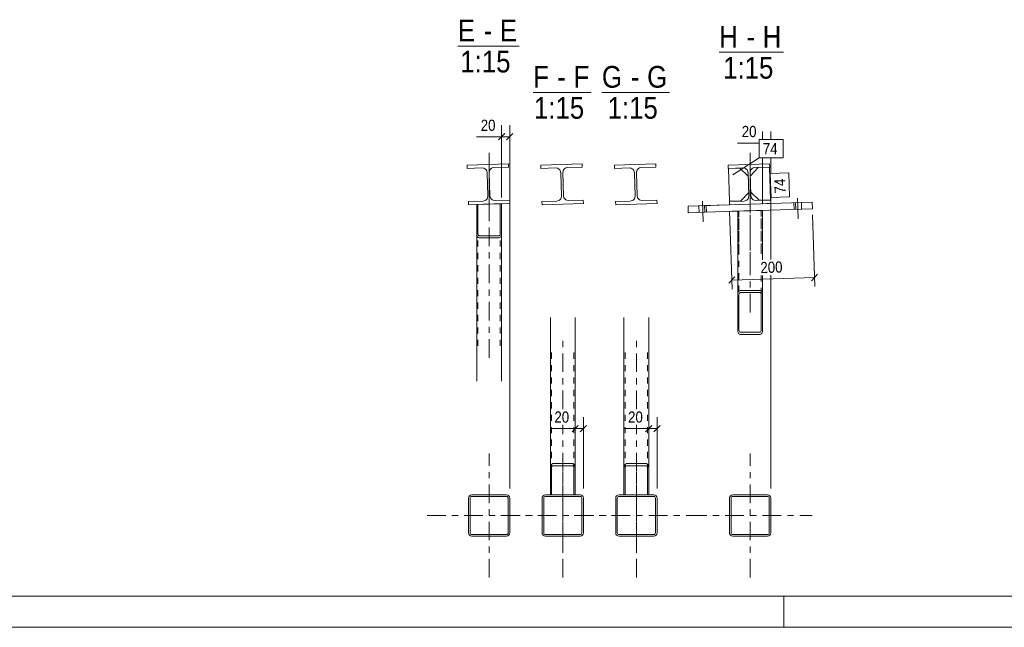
# Model space of a CAD drawing. Header units: millimetres. Extents: x 0 to 914, y 0 to 420.
# Tile 2 of 10: x 161 to 320, y 0 to 98. Entities that reach past the tile are written whole.
import ezdxf

# ---------------------------------------------------------------- set-up
doc = ezdxf.new("R2010")
doc.units = ezdxf.units.MM
for name, pattern in [('XKITLINE00', [0]), ('XKITLINE01', [4, 1, -1, 1, -1]), ('XKITLINE03', [6, 3, -1, 1, -1])]:
    doc.linetypes.add(name, pattern=pattern)
for name, color, linetype, lineweight in [('Arkusz rysunku', 3, 'Continuous', 0), ('Element', 2, 'Continuous', 0), ('Inny typ obiektu', 7, 'Continuous', 0), ('Wymiar', 4, 'Continuous', 0), ('Znak elementu', 2, 'Continuous', 0), ('Śruba', 3, 'Continuous', 0)]:
    doc.layers.add(name, color=color, linetype=linetype, lineweight=lineweight)
doc.styles.add('ARIAL', font='ARIAL.TTF')

msp = doc.modelspace()

# ---------------------------------------------------------------- linework, layer by layer
at = {"layer": 'Arkusz rysunku', "linetype": 'XKITLINE00', "lineweight": 0}
for p, q in [((5, 5), (909, 5)), ((284, 0), (284, 5)), ((0, 0), (914, 0))]:
    msp.add_line(p, q, dxfattribs=at)
at = {"layer": 'Element', "linetype": 'XKITLINE03', "lineweight": 0}
for p, q in [((236.53, 66.26), (236.53, 76.42)), ((236.53, 76.42), (236.53, 42.48)), ((278.59, 50.72), (278.59, 76.42)), ((278.59, 76.42), (278.59, 58.02)), ((236.43, 71.37), (236.43, 71.37)), ((248.3, 71.37), (248.3, 71.37)), ((260.16, 71.37), (260.16, 71.37)), ((278.49, 71.37), (278.49, 71.37)), ((248.4, 35.13), (248.4, 47.09)), ((260.26, 35.13), (260.26, 47.09)), ((248.4, 13.09), (248.4, 32.61)), ((260.26, 13.09), (260.26, 32.61)), ((236.53, 8.01), (236.53, 28.01)), ((248.4, 8.01), (248.4, 28.01)), ((260.26, 8.01), (260.26, 28.01)), ((278.59, 8.01), (278.59, 28.01)), ((248.4, 22.82), (248.4, 13.09)), ((260.26, 22.82), (260.26, 13.09)), ((226.53, 18.01), (246.53, 18.01)), ((238.4, 18.01), (258.4, 18.01)), ((250.26, 18.01), (270.26, 18.01)), ((268.59, 18.01), (288.59, 18.01))]:
    msp.add_line(p, q, dxfattribs=at)
at = {"layer": 'Element', "linetype": 'XKITLINE00', "lineweight": 0}
for p, q in [((233, 74.46), (239.66, 74.67)), ((233, 74.46), (239.66, 74.67)), ((239.66, 74.67), (239.68, 74.14)), ((239.66, 74.67), (239.68, 74.14)), ((244.87, 74.46), (251.53, 74.67)), ((244.87, 74.46), (251.53, 74.67)), ((251.53, 74.67), (251.55, 74.14)), ((251.53, 74.67), (251.55, 74.14)), ((256.73, 74.46), (263.39, 74.67)), ((256.73, 74.46), (263.39, 74.67)), ((263.39, 74.67), (263.41, 74.14)), ((263.39, 74.67), (263.41, 74.14)), ((275.06, 74.46), (281.72, 74.67)), ((275.06, 74.46), (281.72, 74.67)), ((281.72, 74.67), (281.74, 74.14)), ((281.72, 74.67), (281.74, 74.14)), ((233.02, 73.93), (233, 74.46)), ((233.02, 73.93), (233, 74.46)), ((235.38, 74), (233.02, 73.93)), ((235.38, 74), (233.02, 73.93)), ((235.38, 74), (235.69, 73.95)), ((235.38, 74), (235.69, 73.95)), ((236.14, 73.53), (236.21, 73.23)), ((236.14, 73.53), (236.21, 73.23)), ((236.32, 69.5), (236.21, 73.23)), ((236.32, 69.5), (236.21, 73.23)), ((236.54, 73.24), (236.59, 73.55)), ((236.54, 73.24), (236.59, 73.55)), ((236.66, 69.51), (236.54, 73.24)), ((236.66, 69.51), (236.54, 73.24)), ((237.01, 73.99), (237.31, 74.06)), ((237.01, 73.99), (237.31, 74.06)), ((239.68, 74.14), (237.31, 74.06)), ((239.68, 74.14), (237.31, 74.06)), ((244.88, 73.93), (244.87, 74.46)), ((244.88, 73.93), (244.87, 74.46)), ((247.25, 74), (244.88, 73.93)), ((247.25, 74), (244.88, 73.93)), ((247.25, 74), (247.56, 73.95)), ((247.25, 74), (247.56, 73.95)), ((248, 73.53), (248.07, 73.23)), ((248, 73.53), (248.07, 73.23)), ((248.19, 69.5), (248.07, 73.23)), ((248.19, 69.5), (248.07, 73.23)), ((248.41, 73.24), (248.46, 73.55)), ((248.41, 73.24), (248.46, 73.55)), ((248.52, 69.51), (248.41, 73.24)), ((248.52, 69.51), (248.41, 73.24)), ((248.88, 73.99), (249.18, 74.06)), ((248.88, 73.99), (249.18, 74.06)), ((251.55, 74.14), (249.18, 74.06)), ((251.55, 74.14), (249.18, 74.06)), ((256.75, 73.93), (256.73, 74.46)), ((256.75, 73.93), (256.73, 74.46)), ((259.11, 74), (256.75, 73.93)), ((259.11, 74), (256.75, 73.93)), ((259.11, 74), (259.42, 73.95)), ((259.11, 74), (259.42, 73.95)), ((259.87, 73.53), (259.94, 73.23)), ((259.87, 73.53), (259.94, 73.23)), ((260.06, 69.5), (259.94, 73.23)), ((260.06, 69.5), (259.94, 73.23)), ((260.27, 73.24), (260.32, 73.55)), ((260.27, 73.24), (260.32, 73.55)), ((260.39, 69.51), (260.27, 73.24)), ((260.39, 69.51), (260.27, 73.24)), ((260.74, 73.99), (261.05, 74.06)), ((260.74, 73.99), (261.05, 74.06)), ((263.41, 74.14), (261.05, 74.06)), ((263.41, 74.14), (261.05, 74.06)), ((275.07, 73.93), (275.06, 74.46)), ((275.07, 73.93), (275.06, 74.46)), ((277.44, 74), (275.07, 73.93)), ((277.44, 74), (275.07, 73.93)), ((275.11, 73.89), (276.91, 73.95)), ((275.11, 73.89), (275.27, 68.63)), ((276.91, 73.95), (278.28, 72.66)), ((277.44, 74), (277.75, 73.95)), ((277.44, 74), (277.75, 73.95)), ((278.19, 73.53), (278.26, 73.23)), ((278.19, 73.53), (278.26, 73.23)), ((278.38, 69.5), (278.26, 73.23)), ((278.38, 69.5), (278.26, 73.23)), ((278.6, 73.24), (278.65, 73.55)), ((278.6, 73.24), (278.65, 73.55)), ((278.72, 69.51), (278.6, 73.24)), ((278.72, 69.51), (278.6, 73.24)), ((278.62, 72.67), (279.91, 74.05)), ((279.07, 73.99), (279.37, 74.06)), ((279.07, 73.99), (279.37, 74.06)), ((281.74, 74.14), (279.37, 74.06)), ((281.74, 74.14), (279.37, 74.06)), ((279.91, 74.05), (281.7, 74.1)), ((281.7, 74.1), (281.87, 68.84)), ((277.07, 68.69), (278.36, 70.06)), ((280.07, 68.78), (278.7, 70.07)), ((233.19, 68.6), (235.55, 68.67)), ((233.19, 68.6), (235.55, 68.67)), ((233.2, 68.06), (233.19, 68.6)), ((233.2, 68.06), (233.19, 68.6)), ((239.87, 68.27), (233.2, 68.06)), ((239.87, 68.27), (233.2, 68.06)), ((235.85, 68.74), (235.55, 68.67)), ((235.85, 68.74), (235.55, 68.67)), ((236.32, 69.5), (236.27, 69.19)), ((236.32, 69.5), (236.27, 69.19)), ((236.73, 69.2), (236.66, 69.51)), ((236.73, 69.2), (236.66, 69.51)), ((237.48, 68.73), (237.18, 68.78)), ((237.48, 68.73), (237.18, 68.78)), ((237.48, 68.73), (239.85, 68.81)), ((237.48, 68.73), (239.85, 68.81)), ((238.53, 68.23), (238.33, 68.23)), ((238.33, 68.23), (238.33, 63.42)), ((238.53, 68.23), (238.33, 68.23)), ((238.33, 68.23), (238.33, 63.42)), ((238.53, 63.42), (238.53, 68.23)), ((238.53, 63.42), (238.53, 68.23)), ((239.85, 68.81), (239.87, 68.27)), ((239.85, 68.81), (239.87, 68.27)), ((245.05, 68.6), (247.42, 68.67)), ((245.05, 68.6), (247.42, 68.67)), ((245.07, 68.06), (245.05, 68.6)), ((245.07, 68.06), (245.05, 68.6)), ((251.73, 68.27), (245.07, 68.06)), ((251.73, 68.27), (245.07, 68.06)), ((247.72, 68.74), (247.42, 68.67)), ((247.72, 68.74), (247.42, 68.67)), ((248.19, 69.5), (248.14, 69.19)), ((248.19, 69.5), (248.14, 69.19)), ((248.59, 69.2), (248.52, 69.51)), ((248.59, 69.2), (248.52, 69.51)), ((249.35, 68.73), (249.04, 68.78)), ((249.35, 68.73), (249.04, 68.78)), ((249.35, 68.73), (251.71, 68.81)), ((249.35, 68.73), (251.71, 68.81)), ((251.71, 68.81), (251.73, 68.27)), ((251.71, 68.81), (251.73, 68.27)), ((256.92, 68.6), (259.28, 68.67)), ((256.92, 68.6), (259.28, 68.67)), ((256.93, 68.06), (256.92, 68.6)), ((256.93, 68.06), (256.92, 68.6)), ((263.6, 68.27), (256.93, 68.06)), ((263.6, 68.27), (256.93, 68.06)), ((259.59, 68.74), (259.28, 68.67)), ((259.59, 68.74), (259.28, 68.67)), ((260.06, 69.5), (260, 69.19)), ((260.06, 69.5), (260, 69.19)), ((260.46, 69.2), (260.39, 69.51)), ((260.46, 69.2), (260.39, 69.51)), ((261.21, 68.73), (260.91, 68.78)), ((261.21, 68.73), (260.91, 68.78)), ((261.21, 68.73), (263.58, 68.81)), ((261.21, 68.73), (263.58, 68.81)), ((263.58, 68.81), (263.6, 68.27)), ((263.58, 68.81), (263.6, 68.27)), ((275.24, 68.6), (277.61, 68.67)), ((275.24, 68.6), (277.61, 68.67)), ((275.26, 68.06), (275.24, 68.6)), ((275.26, 68.06), (275.24, 68.6)), ((281.92, 68.27), (275.26, 68.06)), ((281.92, 68.27), (275.26, 68.06)), ((275.27, 68.63), (277.07, 68.69)), ((277.91, 68.74), (277.61, 68.67)), ((277.91, 68.74), (277.61, 68.67)), ((278.38, 69.5), (278.33, 69.19)), ((278.38, 69.5), (278.33, 69.19)), ((278.79, 69.2), (278.72, 69.51)), ((278.79, 69.2), (278.72, 69.51)), ((279.54, 68.73), (279.23, 68.78)), ((279.54, 68.73), (279.23, 68.78)), ((279.54, 68.73), (281.91, 68.81)), ((279.54, 68.73), (281.91, 68.81)), ((281.87, 68.84), (280.07, 68.78)), ((281.91, 68.81), (281.92, 68.27)), ((281.91, 68.81), (281.92, 68.27)), ((288.59, 68.48), (281.92, 68.27)), ((285.92, 68.4), (285.95, 67.33)), ((288.59, 68.48), (288.62, 67.42)), ((234.53, 63.42), (234.53, 68.11)), ((234.53, 68.11), (234.73, 68.11)), ((234.53, 68.11), (234.73, 68.11)), ((234.53, 63.42), (234.53, 68.11)), ((234.73, 68.11), (234.73, 63.42)), ((234.73, 63.42), (234.73, 68.11)), ((268.6, 67.85), (275.26, 68.06)), ((268.6, 67.85), (268.63, 66.79)), ((271.29, 66.87), (268.63, 66.79)), ((271.29, 66.87), (271.26, 67.94)), ((288.62, 67.42), (271.29, 66.87)), ((276.59, 67.04), (276.59, 47.89)), ((280.59, 67.16), (280.59, 59.21)), ((234.53, 63.42), (234.56, 63.15)), ((234.53, 63.42), (234.56, 63.15)), ((234.53, 63.42), (234.53, 39.65)), ((234.75, 63.29), (234.73, 63.42)), ((234.75, 63.29), (234.73, 63.42)), ((234.79, 63.17), (234.75, 63.29)), ((234.79, 63.17), (234.75, 63.29)), ((234.78, 62.77), (234.93, 62.72)), ((234.78, 62.77), (234.93, 62.72)), ((234.85, 63.1), (234.79, 63.17)), ((234.85, 63.1), (234.79, 63.17)), ((234.93, 63.07), (234.85, 63.1)), ((234.93, 63.07), (234.85, 63.1)), ((234.93, 63.07), (238.13, 63.07)), ((234.93, 63.07), (238.13, 63.07)), ((234.93, 62.72), (238.13, 62.72)), ((234.93, 62.72), (238.13, 62.72)), ((238.21, 63.1), (238.13, 63.07)), ((238.21, 63.1), (238.13, 63.07)), ((238.13, 62.72), (238.28, 62.77)), ((238.13, 62.72), (238.28, 62.77)), ((238.27, 63.17), (238.21, 63.1)), ((238.27, 63.17), (238.21, 63.1)), ((238.31, 63.29), (238.27, 63.17)), ((238.31, 63.29), (238.27, 63.17)), ((238.33, 63.42), (238.31, 63.29)), ((238.33, 63.42), (238.31, 63.29)), ((238.5, 63.15), (238.53, 63.42)), ((238.5, 63.15), (238.53, 63.42)), ((238.53, 63.43), (238.53, 39.65)), ((280.59, 56.69), (280.59, 47.89)), ((276.99, 54.26), (276.83, 54.21)), ((276.99, 54.26), (276.83, 54.21)), ((276.99, 54.26), (280.19, 54.26)), ((276.99, 54.26), (280.19, 54.26)), ((280.34, 54.21), (280.19, 54.26)), ((280.34, 54.21), (280.19, 54.26)), ((276.62, 53.83), (276.59, 53.55)), ((276.62, 53.83), (276.59, 53.55)), ((276.59, 47.89), (276.59, 53.55)), ((276.79, 53.55), (276.8, 53.69)), ((276.79, 53.55), (276.8, 53.69)), ((276.79, 53.55), (276.79, 47.89)), ((276.79, 47.89), (276.79, 53.55)), ((276.8, 53.69), (276.85, 53.81)), ((276.8, 53.69), (276.85, 53.81)), ((276.85, 53.81), (276.91, 53.88)), ((276.85, 53.81), (276.91, 53.88)), ((276.91, 53.88), (276.99, 53.91)), ((276.91, 53.88), (276.99, 53.91)), ((276.99, 53.91), (280.19, 53.91)), ((276.99, 53.91), (280.19, 53.91)), ((280.19, 53.91), (280.26, 53.88)), ((280.19, 53.91), (280.26, 53.88)), ((280.26, 53.88), (280.33, 53.81)), ((280.26, 53.88), (280.33, 53.81)), ((280.33, 53.81), (280.37, 53.69)), ((280.33, 53.81), (280.37, 53.69)), ((280.37, 53.69), (280.39, 53.55)), ((280.37, 53.69), (280.39, 53.55)), ((280.39, 53.55), (280.39, 47.89)), ((280.39, 47.89), (280.39, 53.55)), ((280.59, 53.55), (280.56, 53.83)), ((280.59, 53.55), (280.56, 53.83)), ((280.59, 47.89), (280.59, 53.55)), ((246.4, 49.92), (246.4, 25.65)), ((250.4, 49.92), (250.4, 25.65)), ((258.26, 49.92), (258.26, 25.65)), ((262.26, 49.92), (262.26, 25.65)), ((276.59, 47.89), (276.62, 47.62)), ((276.59, 47.89), (276.62, 47.62)), ((276.8, 47.75), (276.79, 47.89)), ((276.8, 47.75), (276.79, 47.89)), ((276.85, 47.64), (276.8, 47.75)), ((276.85, 47.64), (276.8, 47.75)), ((276.91, 47.56), (276.85, 47.64)), ((276.91, 47.56), (276.85, 47.64)), ((280.33, 47.64), (280.26, 47.56)), ((280.33, 47.64), (280.26, 47.56)), ((280.37, 47.75), (280.33, 47.64)), ((280.37, 47.75), (280.33, 47.64)), ((280.39, 47.89), (280.37, 47.75)), ((280.39, 47.89), (280.37, 47.75)), ((280.56, 47.62), (280.59, 47.89)), ((280.56, 47.62), (280.59, 47.89)), ((276.83, 47.23), (276.99, 47.18)), ((276.83, 47.23), (276.99, 47.18)), ((276.99, 47.53), (276.91, 47.56)), ((276.99, 47.53), (276.91, 47.56)), ((276.99, 47.53), (280.19, 47.53)), ((276.99, 47.53), (280.19, 47.53)), ((276.99, 47.18), (280.19, 47.18)), ((276.99, 47.18), (280.19, 47.18)), ((280.26, 47.56), (280.19, 47.53)), ((280.26, 47.56), (280.19, 47.53)), ((280.19, 47.18), (280.34, 47.23)), ((280.19, 47.18), (280.34, 47.23)), ((246.43, 25.92), (246.4, 25.65)), ((246.43, 25.92), (246.4, 25.65)), ((246.4, 25.65), (246.4, 21.34)), ((246.4, 25.65), (246.4, 21.34)), ((246.6, 25.65), (246.61, 25.78)), ((246.6, 25.65), (246.61, 25.78)), ((246.6, 21.34), (246.6, 25.65)), ((246.6, 21.34), (246.6, 25.65)), ((246.61, 25.78), (246.65, 25.9)), ((246.61, 25.78), (246.65, 25.9)), ((246.8, 26.36), (246.64, 26.3)), ((246.8, 26.36), (246.64, 26.3)), ((246.65, 25.9), (246.72, 25.98)), ((246.65, 25.9), (246.72, 25.98)), ((246.72, 25.98), (246.8, 26)), ((246.72, 25.98), (246.8, 26)), ((246.8, 26.36), (250, 26.36)), ((246.8, 26.36), (250, 26.36)), ((246.8, 26), (250, 26)), ((246.8, 26), (250, 26)), ((250.15, 26.3), (250, 26.36)), ((250.15, 26.3), (250, 26.36)), ((250, 26), (250.07, 25.98)), ((250, 26), (250.07, 25.98)), ((250.07, 25.98), (250.14, 25.9)), ((250.07, 25.98), (250.14, 25.9)), ((250.14, 25.9), (250.18, 25.78)), ((250.14, 25.9), (250.18, 25.78)), ((250.18, 25.78), (250.2, 25.65)), ((250.18, 25.78), (250.2, 25.65)), ((250.2, 25.65), (250.2, 21.34)), ((250.2, 21.34), (250.2, 25.65)), ((250.4, 25.65), (250.37, 25.92)), ((250.4, 25.65), (250.37, 25.92)), ((250.4, 21.34), (250.4, 25.65)), ((250.4, 21.34), (250.4, 25.65)), ((258.29, 25.92), (258.26, 25.65)), ((258.29, 25.92), (258.26, 25.65)), ((258.26, 25.65), (258.26, 21.34)), ((258.26, 25.65), (258.26, 21.34)), ((258.46, 25.65), (258.48, 25.78)), ((258.46, 25.65), (258.48, 25.78)), ((258.46, 21.34), (258.46, 25.65)), ((258.46, 21.34), (258.46, 25.65)), ((258.48, 25.78), (258.52, 25.9)), ((258.48, 25.78), (258.52, 25.9)), ((258.66, 26.36), (258.51, 26.3)), ((258.66, 26.36), (258.51, 26.3)), ((258.52, 25.9), (258.58, 25.98)), ((258.52, 25.9), (258.58, 25.98)), ((258.58, 25.98), (258.66, 26)), ((258.58, 25.98), (258.66, 26)), ((258.66, 26.36), (261.86, 26.36)), ((258.66, 26.36), (261.86, 26.36)), ((258.66, 26), (261.86, 26)), ((258.66, 26), (261.86, 26)), ((262.01, 26.3), (261.86, 26.36)), ((262.01, 26.3), (261.86, 26.36)), ((261.86, 26), (261.94, 25.98)), ((261.86, 26), (261.94, 25.98)), ((261.94, 25.98), (262, 25.9)), ((261.94, 25.98), (262, 25.9)), ((262, 25.9), (262.05, 25.78)), ((262, 25.9), (262.05, 25.78)), ((262.05, 25.78), (262.06, 25.65)), ((262.05, 25.78), (262.06, 25.65)), ((262.06, 25.65), (262.06, 21.34)), ((262.06, 21.34), (262.06, 25.65)), ((262.26, 25.65), (262.23, 25.92)), ((262.26, 25.65), (262.23, 25.92)), ((262.26, 21.34), (262.26, 25.65)), ((262.26, 21.34), (262.26, 25.65)), ((233.24, 21.01), (233.2, 20.81)), ((233.24, 21.01), (233.2, 20.81)), ((233.2, 15.21), (233.2, 20.81)), ((233.2, 15.21), (233.2, 20.81)), ((233.46, 20.81), (233.48, 20.91)), ((233.46, 20.81), (233.48, 20.91)), ((233.46, 15.21), (233.46, 20.81)), ((233.46, 15.21), (233.46, 20.81)), ((233.48, 20.91), (233.54, 20.99)), ((233.48, 20.91), (233.54, 20.99)), ((233.73, 21.34), (233.53, 21.3)), ((233.73, 21.34), (233.53, 21.3)), ((233.54, 20.99), (233.63, 21.05)), ((233.54, 20.99), (233.63, 21.05)), ((233.63, 21.05), (233.73, 21.07)), ((233.63, 21.05), (233.73, 21.07)), ((233.73, 21.34), (239.33, 21.34)), ((233.73, 21.34), (239.33, 21.34)), ((233.73, 21.07), (239.33, 21.07)), ((233.73, 21.07), (239.33, 21.07)), ((239.53, 21.3), (239.33, 21.34)), ((239.53, 21.3), (239.33, 21.34)), ((239.33, 21.07), (239.43, 21.05)), ((239.33, 21.07), (239.43, 21.05)), ((239.43, 21.05), (239.52, 20.99)), ((239.43, 21.05), (239.52, 20.99)), ((239.52, 20.99), (239.58, 20.91)), ((239.52, 20.99), (239.58, 20.91)), ((239.58, 20.91), (239.6, 20.81)), ((239.58, 20.91), (239.6, 20.81)), ((239.6, 15.21), (239.6, 20.81)), ((239.6, 15.21), (239.6, 20.81)), ((239.86, 20.81), (239.82, 21.01)), ((239.86, 20.81), (239.82, 21.01)), ((239.86, 15.21), (239.86, 20.81)), ((239.86, 15.21), (239.86, 20.81)), ((245.1, 21.01), (245.06, 20.81)), ((245.1, 21.01), (245.06, 20.81)), ((245.06, 15.21), (245.06, 20.81)), ((245.06, 15.21), (245.06, 20.81)), ((245.33, 20.81), (245.35, 20.91)), ((245.33, 20.81), (245.35, 20.91)), ((245.33, 15.21), (245.33, 20.81)), ((245.33, 15.21), (245.33, 20.81)), ((245.35, 20.91), (245.41, 20.99)), ((245.35, 20.91), (245.41, 20.99)), ((245.6, 21.34), (245.39, 21.3)), ((245.6, 21.34), (245.39, 21.3)), ((245.41, 20.99), (245.49, 21.05)), ((245.41, 20.99), (245.49, 21.05)), ((245.49, 21.05), (245.6, 21.07)), ((245.49, 21.05), (245.6, 21.07)), ((245.6, 21.34), (251.2, 21.34)), ((245.6, 21.34), (251.2, 21.34)), ((245.6, 21.07), (251.2, 21.07)), ((245.6, 21.07), (251.2, 21.07)), ((246.4, 21.34), (246.6, 21.34)), ((246.4, 21.34), (246.6, 21.34)), ((250.2, 21.34), (250.4, 21.34)), ((250.2, 21.34), (250.4, 21.34)), ((251.4, 21.3), (251.2, 21.34)), ((251.4, 21.3), (251.2, 21.34)), ((251.2, 21.07), (251.3, 21.05)), ((251.2, 21.07), (251.3, 21.05)), ((251.3, 21.05), (251.38, 20.99)), ((251.3, 21.05), (251.38, 20.99)), ((251.38, 20.99), (251.44, 20.91)), ((251.38, 20.99), (251.44, 20.91)), ((251.44, 20.91), (251.46, 20.81)), ((251.44, 20.91), (251.46, 20.81)), ((251.46, 15.21), (251.46, 20.81)), ((251.46, 15.21), (251.46, 20.81)), ((251.73, 20.81), (251.69, 21.01)), ((251.73, 20.81), (251.69, 21.01)), ((251.73, 15.21), (251.73, 20.81)), ((251.73, 15.21), (251.73, 20.81)), ((256.97, 21.01), (256.93, 20.81)), ((256.97, 21.01), (256.93, 20.81)), ((256.93, 15.21), (256.93, 20.81)), ((256.93, 15.21), (256.93, 20.81)), ((257.19, 20.81), (257.21, 20.91)), ((257.19, 20.81), (257.21, 20.91)), ((257.19, 15.21), (257.19, 20.81)), ((257.19, 15.21), (257.19, 20.81)), ((257.21, 20.91), (257.27, 20.99)), ((257.21, 20.91), (257.27, 20.99)), ((257.46, 21.34), (257.26, 21.3)), ((257.46, 21.34), (257.26, 21.3)), ((257.27, 20.99), (257.36, 21.05)), ((257.27, 20.99), (257.36, 21.05)), ((257.36, 21.05), (257.46, 21.07)), ((257.36, 21.05), (257.46, 21.07)), ((257.46, 21.34), (263.06, 21.34)), ((257.46, 21.34), (263.06, 21.34)), ((257.46, 21.07), (263.06, 21.07)), ((257.46, 21.07), (263.06, 21.07)), ((258.26, 21.34), (258.46, 21.34)), ((258.26, 21.34), (258.46, 21.34)), ((262.06, 21.34), (262.26, 21.34)), ((262.06, 21.34), (262.26, 21.34)), ((263.26, 21.3), (263.06, 21.34)), ((263.26, 21.3), (263.06, 21.34)), ((263.06, 21.07), (263.16, 21.05)), ((263.06, 21.07), (263.16, 21.05)), ((263.16, 21.05), (263.25, 20.99)), ((263.16, 21.05), (263.25, 20.99)), ((263.25, 20.99), (263.31, 20.91)), ((263.25, 20.99), (263.31, 20.91)), ((263.31, 20.91), (263.33, 20.81)), ((263.31, 20.91), (263.33, 20.81)), ((263.33, 15.21), (263.33, 20.81)), ((263.33, 15.21), (263.33, 20.81)), ((263.59, 20.81), (263.55, 21.01)), ((263.59, 20.81), (263.55, 21.01)), ((263.59, 15.21), (263.59, 20.81)), ((263.59, 15.21), (263.59, 20.81)), ((275.29, 21.01), (275.25, 20.81)), ((275.29, 21.01), (275.25, 20.81)), ((275.25, 15.21), (275.25, 20.81)), ((275.25, 15.21), (275.25, 20.81)), ((275.52, 20.81), (275.54, 20.91)), ((275.52, 20.81), (275.54, 20.91)), ((275.52, 15.21), (275.52, 20.81)), ((275.52, 15.21), (275.52, 20.81)), ((275.54, 20.91), (275.6, 20.99)), ((275.54, 20.91), (275.6, 20.99)), ((275.79, 21.34), (275.58, 21.3)), ((275.79, 21.34), (275.58, 21.3)), ((275.6, 20.99), (275.69, 21.05)), ((275.6, 20.99), (275.69, 21.05)), ((275.69, 21.05), (275.79, 21.07)), ((275.69, 21.05), (275.79, 21.07)), ((275.79, 21.34), (281.39, 21.34)), ((275.79, 21.34), (281.39, 21.34)), ((275.79, 21.07), (281.39, 21.07)), ((275.79, 21.07), (281.39, 21.07)), ((281.59, 21.3), (281.39, 21.34)), ((281.59, 21.3), (281.39, 21.34)), ((281.39, 21.07), (281.49, 21.05)), ((281.39, 21.07), (281.49, 21.05)), ((281.49, 21.05), (281.58, 20.99)), ((281.49, 21.05), (281.58, 20.99)), ((281.58, 20.99), (281.63, 20.91)), ((281.58, 20.99), (281.63, 20.91)), ((281.63, 20.91), (281.65, 20.81)), ((281.63, 20.91), (281.65, 20.81)), ((281.65, 15.21), (281.65, 20.81)), ((281.65, 15.21), (281.65, 20.81)), ((281.92, 20.81), (281.88, 21.01)), ((281.92, 20.81), (281.88, 21.01)), ((281.92, 15.21), (281.92, 20.81)), ((281.92, 15.21), (281.92, 20.81)), ((233.2, 15.21), (233.24, 15)), ((233.2, 15.21), (233.24, 15)), ((233.48, 15.1), (233.46, 15.21)), ((233.48, 15.1), (233.46, 15.21)), ((233.54, 15.02), (233.48, 15.1)), ((233.54, 15.02), (233.48, 15.1)), ((233.53, 14.71), (233.73, 14.67)), ((233.53, 14.71), (233.73, 14.67)), ((233.63, 14.96), (233.54, 15.02)), ((233.63, 14.96), (233.54, 15.02)), ((233.73, 14.94), (233.63, 14.96)), ((233.73, 14.94), (233.63, 14.96)), ((233.73, 14.94), (239.33, 14.94)), ((233.73, 14.94), (239.33, 14.94)), ((233.73, 14.67), (239.33, 14.67)), ((233.73, 14.67), (239.33, 14.67)), ((239.43, 14.96), (239.33, 14.94)), ((239.43, 14.96), (239.33, 14.94)), ((239.33, 14.67), (239.53, 14.71)), ((239.33, 14.67), (239.53, 14.71)), ((239.52, 15.02), (239.43, 14.96)), ((239.52, 15.02), (239.43, 14.96)), ((239.58, 15.1), (239.52, 15.02)), ((239.58, 15.1), (239.52, 15.02)), ((239.6, 15.21), (239.58, 15.1)), ((239.6, 15.21), (239.58, 15.1)), ((239.82, 15), (239.86, 15.21)), ((239.82, 15), (239.86, 15.21)), ((245.06, 15.21), (245.1, 15)), ((245.06, 15.21), (245.1, 15)), ((245.35, 15.1), (245.33, 15.21)), ((245.35, 15.1), (245.33, 15.21)), ((245.41, 15.02), (245.35, 15.1)), ((245.41, 15.02), (245.35, 15.1)), ((245.39, 14.71), (245.6, 14.67)), ((245.39, 14.71), (245.6, 14.67)), ((245.49, 14.96), (245.41, 15.02)), ((245.49, 14.96), (245.41, 15.02)), ((245.6, 14.94), (245.49, 14.96)), ((245.6, 14.94), (245.49, 14.96)), ((245.6, 14.94), (251.2, 14.94)), ((245.6, 14.94), (251.2, 14.94)), ((245.6, 14.67), (251.2, 14.67)), ((245.6, 14.67), (251.2, 14.67)), ((251.3, 14.96), (251.2, 14.94)), ((251.3, 14.96), (251.2, 14.94)), ((251.2, 14.67), (251.4, 14.71)), ((251.2, 14.67), (251.4, 14.71)), ((251.38, 15.02), (251.3, 14.96)), ((251.38, 15.02), (251.3, 14.96)), ((251.44, 15.1), (251.38, 15.02)), ((251.44, 15.1), (251.38, 15.02)), ((251.46, 15.21), (251.44, 15.1)), ((251.46, 15.21), (251.44, 15.1)), ((251.69, 15), (251.73, 15.21)), ((251.69, 15), (251.73, 15.21)), ((256.93, 15.21), (256.97, 15)), ((256.93, 15.21), (256.97, 15)), ((257.21, 15.1), (257.19, 15.21)), ((257.21, 15.1), (257.19, 15.21)), ((257.27, 15.02), (257.21, 15.1)), ((257.27, 15.02), (257.21, 15.1)), ((257.26, 14.71), (257.46, 14.67)), ((257.26, 14.71), (257.46, 14.67)), ((257.36, 14.96), (257.27, 15.02)), ((257.36, 14.96), (257.27, 15.02)), ((257.46, 14.94), (257.36, 14.96)), ((257.46, 14.94), (257.36, 14.96)), ((257.46, 14.94), (263.06, 14.94)), ((257.46, 14.94), (263.06, 14.94)), ((257.46, 14.67), (263.06, 14.67)), ((257.46, 14.67), (263.06, 14.67)), ((263.16, 14.96), (263.06, 14.94)), ((263.16, 14.96), (263.06, 14.94)), ((263.06, 14.67), (263.26, 14.71)), ((263.06, 14.67), (263.26, 14.71)), ((263.25, 15.02), (263.16, 14.96)), ((263.25, 15.02), (263.16, 14.96)), ((263.31, 15.1), (263.25, 15.02)), ((263.31, 15.1), (263.25, 15.02)), ((263.33, 15.21), (263.31, 15.1)), ((263.33, 15.21), (263.31, 15.1)), ((263.55, 15), (263.59, 15.21)), ((263.55, 15), (263.59, 15.21)), ((275.25, 15.21), (275.29, 15)), ((275.25, 15.21), (275.29, 15)), ((275.54, 15.1), (275.52, 15.21)), ((275.54, 15.1), (275.52, 15.21)), ((275.6, 15.02), (275.54, 15.1)), ((275.6, 15.02), (275.54, 15.1)), ((275.58, 14.71), (275.79, 14.67)), ((275.58, 14.71), (275.79, 14.67)), ((275.69, 14.96), (275.6, 15.02)), ((275.69, 14.96), (275.6, 15.02)), ((275.79, 14.94), (275.69, 14.96)), ((275.79, 14.94), (275.69, 14.96)), ((275.79, 14.94), (281.39, 14.94)), ((275.79, 14.94), (281.39, 14.94)), ((275.79, 14.67), (281.39, 14.67)), ((275.79, 14.67), (281.39, 14.67)), ((281.49, 14.96), (281.39, 14.94)), ((281.49, 14.96), (281.39, 14.94)), ((281.39, 14.67), (281.59, 14.71)), ((281.39, 14.67), (281.59, 14.71)), ((281.58, 15.02), (281.49, 14.96)), ((281.58, 15.02), (281.49, 14.96)), ((281.63, 15.1), (281.58, 15.02)), ((281.63, 15.1), (281.58, 15.02)), ((281.65, 15.21), (281.63, 15.1)), ((281.65, 15.21), (281.63, 15.1)), ((281.88, 15), (281.92, 15.21)), ((281.88, 15), (281.92, 15.21))]:
    msp.add_line(p, q, dxfattribs=at)
at = {"layer": 'Element', "linetype": 'XKITLINE01', "lineweight": 0}
for p, q in [((278.28, 72.66), (278.36, 70.06)), ((278.7, 70.07), (278.62, 72.67)), ((238.53, 68.23), (234.53, 68.11)), ((238.33, 68.23), (234.73, 68.11)), ((238.33, 45.32), (238.33, 68.23)), ((238.53, 68.23), (238.53, 63.43)), ((271.26, 67.94), (281.92, 68.27)), ((234.53, 68.11), (234.53, 63.42)), ((234.73, 45.32), (234.73, 68.11)), ((276.62, 67.04), (271.29, 66.87)), ((280.59, 67.16), (276.59, 67.04)), ((280.59, 67.16), (276.59, 67.04)), ((276.59, 55.19), (276.59, 67.04)), ((276.79, 67.04), (276.79, 53.55)), ((276.79, 60.85), (276.79, 67.04)), ((280.39, 67.16), (280.39, 59.2)), ((280.39, 60.85), (280.39, 67.16)), ((280.59, 67.16), (280.59, 59.21)), ((280.39, 56.68), (280.39, 53.55)), ((280.59, 56.69), (280.59, 55.19)), ((246.6, 44.25), (246.6, 21.34)), ((250.2, 44.25), (250.2, 21.34)), ((258.46, 44.25), (258.46, 21.34)), ((262.06, 44.25), (262.06, 21.34)), ((246.4, 25.65), (246.4, 21.34)), ((250.4, 25.65), (250.4, 21.34)), ((258.26, 25.65), (258.26, 21.34)), ((262.26, 25.65), (262.26, 21.34)), ((246.4, 21.34), (250.4, 21.34)), ((250.2, 21.34), (246.6, 21.34)), ((258.26, 21.34), (262.26, 21.34)), ((262.06, 21.34), (258.46, 21.34))]:
    msp.add_line(p, q, dxfattribs=at)
at = {"layer": 'Element', "linetype": 'XKITLINE00', "lineweight": 0}
for centre, radius, start, end in [((235.41, 73.2), 0.8, 24.3077, 69.3077), ((235.41, 73.2), 0.8, 24.3077, 69.3077), ((237.34, 73.26), 0.8, 114.3077, 159.3077), ((237.34, 73.26), 0.8, 114.3077, 159.3077), ((247.27, 73.2), 0.8, 24.3077, 69.3077), ((247.27, 73.2), 0.8, 24.3077, 69.3077), ((249.21, 73.26), 0.8, 114.3077, 159.3077), ((249.21, 73.26), 0.8, 114.3077, 159.3077), ((259.14, 73.2), 0.8, 24.3077, 69.3077), ((259.14, 73.2), 0.8, 24.3077, 69.3077), ((261.07, 73.26), 0.8, 114.3077, 159.3077), ((261.07, 73.26), 0.8, 114.3077, 159.3077), ((277.46, 73.2), 0.8, 24.3077, 69.3077), ((277.46, 73.2), 0.8, 24.3077, 69.3077), ((279.4, 73.26), 0.8, 114.3077, 159.3077), ((279.4, 73.26), 0.8, 114.3077, 159.3077), ((235.53, 69.47), 0.8, 294.3077, 339.3077), ((235.53, 69.47), 0.8, 294.3077, 339.3077), ((237.46, 69.53), 0.8, 204.3077, 249.3077), ((237.46, 69.53), 0.8, 204.3077, 249.3077), ((247.39, 69.47), 0.8, 294.3077, 339.3077), ((247.39, 69.47), 0.8, 294.3077, 339.3077), ((249.32, 69.53), 0.8, 204.3077, 249.3077), ((249.32, 69.53), 0.8, 204.3077, 249.3077), ((259.26, 69.47), 0.8, 294.3077, 339.3077), ((259.26, 69.47), 0.8, 294.3077, 339.3077), ((261.19, 69.53), 0.8, 204.3077, 249.3077), ((261.19, 69.53), 0.8, 204.3077, 249.3077), ((277.58, 69.47), 0.8, 294.3077, 339.3077), ((277.58, 69.47), 0.8, 294.3077, 339.3077), ((279.51, 69.53), 0.8, 204.3077, 249.3077), ((279.51, 69.53), 0.8, 204.3077, 249.3077), ((235.21, 63.27), 0.658, 189.9256, 228.987), ((235.21, 63.27), 0.658, 189.9256, 228.987), ((237.85, 63.27), 0.658, 311.0138, 350.0751), ((237.85, 63.27), 0.658, 311.0138, 350.0751), ((277.27, 53.71), 0.658, 131.0138, 170.0751), ((277.27, 53.71), 0.658, 131.0138, 170.0751), ((279.91, 53.71), 0.658, 9.9256, 48.987), ((279.91, 53.71), 0.658, 9.9256, 48.987), ((277.27, 47.73), 0.658, 189.9256, 228.987), ((277.27, 47.73), 0.658, 189.9256, 228.987), ((279.91, 47.73), 0.658, 311.0138, 350.0751), ((279.91, 47.73), 0.658, 311.0138, 350.0751), ((247.07, 25.81), 0.658, 131.0134, 170.0748), ((247.07, 25.81), 0.658, 131.0134, 170.0748), ((249.72, 25.81), 0.658, 9.9252, 48.9866), ((249.72, 25.81), 0.658, 9.9252, 48.9866), ((258.94, 25.81), 0.658, 131.0134, 170.0748), ((258.94, 25.81), 0.658, 131.0134, 170.0748), ((261.58, 25.81), 0.658, 9.9252, 48.9866), ((261.58, 25.81), 0.658, 9.9252, 48.9866), ((233.73, 20.81), 0.533, 112.5, 157.5), ((233.73, 20.81), 0.533, 112.5, 157.5), ((239.33, 20.81), 0.533, 22.5, 67.5), ((239.33, 20.81), 0.533, 22.5, 67.5), ((245.6, 20.81), 0.533, 112.5, 157.5), ((245.6, 20.81), 0.533, 112.5, 157.5), ((251.2, 20.81), 0.533, 22.5, 67.5), ((251.2, 20.81), 0.533, 22.5, 67.5), ((257.46, 20.81), 0.533, 112.5, 157.5), ((257.46, 20.81), 0.533, 112.5, 157.5), ((263.06, 20.81), 0.533, 22.5, 67.5), ((263.06, 20.81), 0.533, 22.5, 67.5), ((275.79, 20.81), 0.533, 112.5, 157.5), ((275.79, 20.81), 0.533, 112.5, 157.5), ((281.39, 20.81), 0.533, 22.5, 67.5), ((281.39, 20.81), 0.533, 22.5, 67.5), ((233.73, 15.21), 0.533, 202.5, 247.5), ((233.73, 15.21), 0.533, 202.5, 247.5), ((239.33, 15.21), 0.533, 292.5, 337.5), ((239.33, 15.21), 0.533, 292.5, 337.5), ((245.6, 15.21), 0.533, 202.5, 247.5), ((245.6, 15.21), 0.533, 202.5, 247.5), ((251.2, 15.21), 0.533, 292.5, 337.5), ((251.2, 15.21), 0.533, 292.5, 337.5), ((257.46, 15.21), 0.533, 202.5, 247.5), ((257.46, 15.21), 0.533, 202.5, 247.5), ((263.06, 15.21), 0.533, 292.5, 337.5), ((263.06, 15.21), 0.533, 292.5, 337.5), ((275.79, 15.21), 0.533, 202.5, 247.5), ((275.79, 15.21), 0.533, 202.5, 247.5), ((281.39, 15.21), 0.533, 292.5, 337.5), ((281.39, 15.21), 0.533, 292.5, 337.5)]:
    msp.add_arc(centre, radius, start, end, dxfattribs=at)
at = {"layer": 'Inny typ obiektu', "linetype": 'XKITLINE00', "lineweight": 0}
for p, q in [((231.49, 93.63), (241.37, 93.63)), ((273.59, 92.63), (283.98, 92.63)), ((243.62, 86.17), (252.98, 86.17)), ((254.71, 86.17), (265.62, 86.17))]:
    msp.add_line(p, q, dxfattribs=at)
at = {"layer": 'Wymiar', "linetype": 'XKITLINE00', "lineweight": 0}
for p, q in [((239.04, 79.52), (238.02, 78.5)), ((238.53, 69.23), (238.53, 80.87)), ((240.37, 79.52), (239.35, 78.5)), ((239.86, 22.34), (239.86, 80.87)), ((280.59, 78.6), (280.59, 79.87)), ((281.92, 78.6), (281.92, 79.87)), ((238.53, 79.01), (234.51, 79.01)), ((238.53, 79.01), (234.51, 79.01)), ((238.53, 79.01), (239.86, 79.01)), ((280.03, 78.01), (276.57, 78.01)), ((280.03, 78.01), (276.57, 78.01)), ((280.59, 68.16), (280.59, 75.6)), ((281.92, 73.11), (281.92, 75.6)), ((281.92, 59.25), (281.92, 70.44)), ((275.29, 67.06), (275.69, 54.49)), ((288.65, 66.42), (289.01, 54.91)), ((276.13, 56.46), (275.15, 55.41)), ((275.64, 55.93), (288.97, 56.35)), ((281.92, 22.34), (281.92, 56.73)), ((289.46, 56.88), (288.48, 55.83)), ((250.4, 22.34), (250.4, 33.87)), ((251.73, 22.34), (251.73, 33.87)), ((262.26, 22.34), (262.26, 33.87)), ((263.59, 22.34), (263.59, 33.87)), ((250.4, 32.01), (246.38, 32.01)), ((250.4, 32.01), (246.38, 32.01)), ((250.9, 32.52), (249.89, 31.5)), ((250.4, 32.01), (251.73, 32.01)), ((252.24, 32.52), (251.22, 31.5)), ((262.26, 32.01), (258.24, 32.01)), ((262.26, 32.01), (258.24, 32.01)), ((262.77, 32.52), (261.75, 31.5)), ((262.26, 32.01), (263.59, 32.01)), ((264.1, 32.52), (263.08, 31.5))]:
    msp.add_line(p, q, dxfattribs=at)
at = {"layer": 'Znak elementu', "linetype": 'XKITLINE00', "lineweight": 0}
for p, q in [((280.03, 78.6), (283.9, 78.6)), ((280.03, 75.6), (280.03, 78.6)), ((283.9, 75.6), (283.9, 78.6)), ((275.79, 72.86), (280.03, 75.6)), ((280.03, 75.6), (283.9, 75.6)), ((281.84, 73.11), (284.83, 73.2)), ((281.84, 73.11), (281.96, 69.24)), ((284.83, 73.2), (284.96, 69.34)), ((281.96, 69.24), (284.96, 69.34))]:
    msp.add_line(p, q, dxfattribs=at)
at = {"layer": 'Śruba', "linetype": 'XKITLINE00', "lineweight": 0}
for p, q in [((271.01, 65.33), (270.9, 68.66)), ((271.01, 65.33), (270.9, 68.66)), ((285.69, 67.32), (285.65, 68.39)), ((285.69, 67.32), (285.65, 68.39)), ((286.33, 65.81), (286.23, 69.14)), ((286.33, 65.81), (286.23, 69.14)), ((286.89, 67.36), (286.85, 68.43)), ((286.89, 67.36), (286.85, 68.43)), ((270.36, 66.84), (270.33, 67.91)), ((270.36, 66.84), (270.33, 67.91)), ((271.56, 66.88), (271.53, 67.95)), ((271.56, 66.88), (271.53, 67.95))]:
    msp.add_line(p, q, dxfattribs=at)

# ---------------------------------------------------------------- texts
at = {"layer": 'Inny typ obiektu', "style": 'ARIAL', "width": 0.85}
for s, p in [('E', (231.49, 94.38)), ('E', (238.26, 94.38)), ('H', (273.59, 93.38)), ('H', (280.61, 93.38)), ('-', (235.66, 94.38)), ('-', (278.01, 93.38)), ('1:15', (231.89, 89.38)), ('G', (254.71, 86.92)), ('G', (261.99, 86.92)), ('1:15', (274.24, 88.38)), ('F', (243.62, 86.92)), ('F', (250.12, 86.92)), ('-', (247.52, 86.92)), ('-', (259.39, 86.92)), ('1:15', (243.76, 81.92)), ('1:15', (255.62, 81.92))]:
    msp.add_text(s, height=3.5, dxfattribs=at).set_placement(p)
at = {"layer": 'Wymiar', "style": 'ARIAL', "width": 0.85}
for p in [(235.18, 79.97), (277.24, 78.97), (247.05, 32.97), (258.92, 32.97)]:
    msp.add_text('20', height=1.8, dxfattribs=at).set_placement(p)
msp.add_text('200', height=1.8, rotation=1.8048, dxfattribs=at).set_placement((280.27, 57.04))
at = {"layer": 'Znak elementu', "style": 'ARIAL', "width": 0.85}
msp.add_text('74', height=1.8, dxfattribs=at).set_placement((280.63, 76.2))
msp.add_text('74', height=1.8, rotation=91.805, dxfattribs=at).set_placement((284.34, 69.92))

doc.saveas('drawing.dxf')
